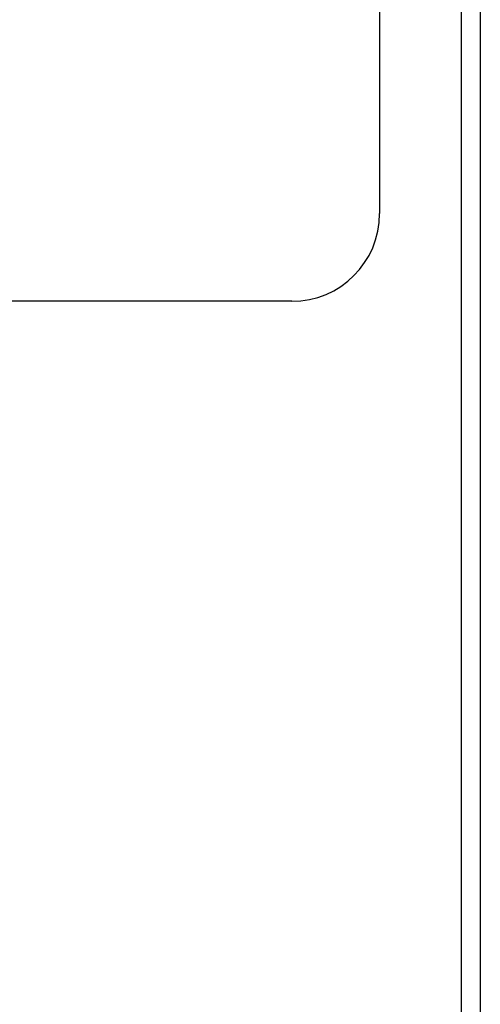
# Model space of a CAD drawing. Header units: inches. Extents: x 3.3 to 80.3, y 4.6 to 43.1.
# Tile 49 of 80: x 16.1 to 17.5, y 27 to 29.8. Entities that reach past the tile are written whole.
import ezdxf

# ---------------------------------------------------------------- set-up
doc = ezdxf.new("R2010")
doc.units = ezdxf.units.IN
doc.header["$MEASUREMENT"] = 0
doc.layers.add('Visible Edges(ANSI)', color=7, linetype='Continuous', lineweight=25)
doc.layers.add('Visible Tangent Edges(ANSI)', color=7, linetype='Continuous', lineweight=25)

msp = doc.modelspace()

# ---------------------------------------------------------------- linework, layer by layer
at = {"layer": 'Visible Edges(ANSI)'}
for p, q in [((17.4051, 14.1755), (17.4051, 31.5613)), ((17.1721, 30.7169), (17.1721, 29.2169)), ((16.9221, 28.9669), (13.9221, 28.9669))]:
    msp.add_line(p, q, dxfattribs=at)
msp.add_arc((16.9221, 29.2169), 0.25, 270, 0, dxfattribs=at)
at = {"layer": 'Visible Tangent Edges(ANSI)'}
msp.add_line((17.459, 31.5613), (17.459, 14.1755), dxfattribs=at)

doc.saveas('drawing.dxf')
